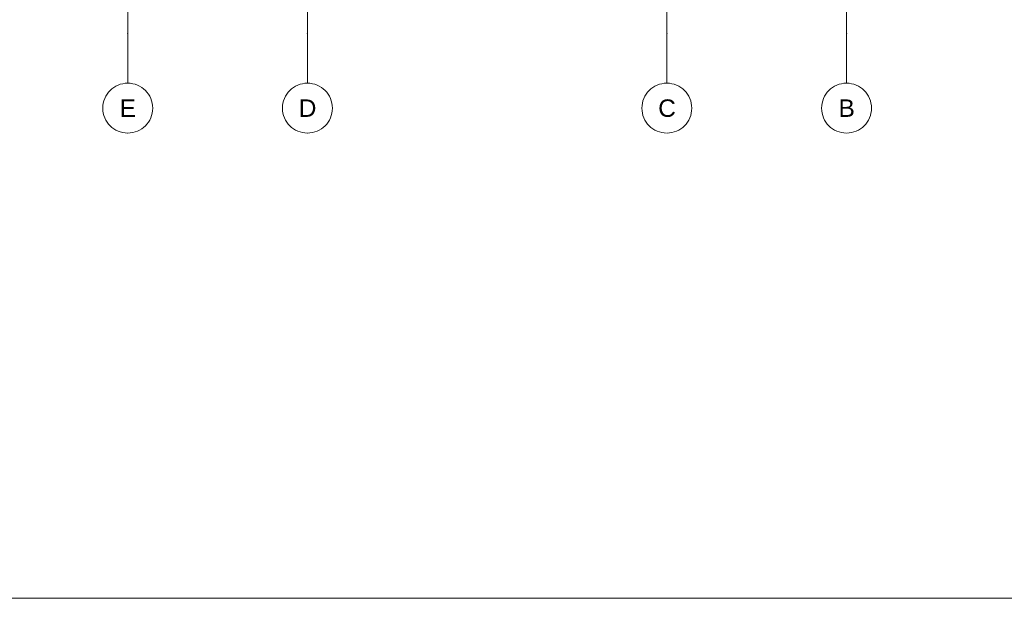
# Model space of a CAD drawing. Header units: millimetres. Extents: x 10 to 831, y -9 to 584.
# Tile 13 of 40: x 358 to 555, y 10 to 126. Entities that reach past the tile are written whole.
import ezdxf
from ezdxf.xclip import XClip

# ---------------------------------------------------------------- set-up
doc = ezdxf.new("R2010")
doc.units = ezdxf.units.MM
doc.header["$MEASUREMENT"] = 0
doc.header["$XCLIPFRAME"] = 0
doc.linetypes.add('B0204', pattern=[13, 10, -1, 1, -1])
doc.layers.add('A Stramien', color=7, linetype='Continuous')
doc.styles.add('GENERATED_STYLE_1', font='txt')

# ---------------------------------------------------------------- blocks, each defined once
blk = doc.blocks.new('Drawing_3_1', base_point=(595.62, 150.27))
at = {"layer": 'A Stramien', "color": 9, "linetype": 'B0204', "lineweight": 0}
for p, q in [((379.62, 248.19), (379.62, 123.27)), ((415.62, 248.19), (415.62, 123.27)), ((487.62, 248.19), (487.62, 123.27)), ((523.62, 248.19), (523.62, 123.27)), ((379.62, 123.27), (379.62, 113.27)), ((415.62, 123.27), (415.62, 113.27)), ((487.62, 123.27), (487.62, 113.27)), ((523.62, 123.27), (523.62, 113.27))]:
    blk.add_line(p, q, dxfattribs=at)
at = {"layer": 'A Stramien', "color": 2, "linetype": 'Continuous', "lineweight": 0, "flags": 128}
for points in [[(379.62, 103.27, 1), (379.62, 113.27, 1)], [(415.62, 103.27, 1), (415.62, 113.27, 1)], [(487.62, 103.27, 1), (487.62, 113.27, 1)], [(523.62, 103.27, 1), (523.62, 113.27, 1)]]:
    blk.add_lwpolyline(points, format="xyb", close=True, dxfattribs=at)
at = {"layer": 'A Stramien', "color": 9, "linetype": 'B0204', "lineweight": 0}
for p in [(379.62, 123.27), (379.62, 123.27), (415.62, 123.27), (415.62, 123.27), (487.62, 123.27), (487.62, 123.27), (523.62, 123.27), (523.62, 123.27)]:
    blk.add_point(p, dxfattribs=at)
at = {"layer": 'A Stramien', "color": 2, "linetype": 'Continuous', "lineweight": 0, "char_height": 3.5, "attachment_point": 1, "style": 'GENERATED_STYLE_1'}
for s, insert in [('\\A1;{\\pql;\\pt0;\\fArial|b0|i0|c0|p38;E}', (378.02, 110.02)), ('\\A1;{\\pql;\\pt0;\\fArial|b0|i0|c0|p38;D}', (413.89, 110.02)), ('\\A1;{\\pql;\\pt0;\\fArial|b0|i0|c0|p38;C}', (485.89, 110.02)), ('\\A1;{\\pql;\\pt0;\\fArial|b0|i0|c0|p38;B}', (522.02, 110.02))]:
    blk.add_mtext(s, dxfattribs=dict(at, insert=insert))

msp = doc.modelspace()

# ---------------------------------------------------------------- linework, layer by layer
at = {"color": 1, "linetype": 'Continuous', "lineweight": 0, "flags": 128}
msp.add_lwpolyline([(831, 10), (831, 584), (10, 584), (10, 10)], close=True, dxfattribs=at)

# ---------------------------------------------------------------- block references
at = {"color": 4, "linetype": 'Continuous', "lineweight": 0}
ref = msp.add_blockref('Drawing_3_1', (595.62, 150.27), dxfattribs=at)
XClip(ref).set_block_clipping_path([(26.0348194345, 103.2723733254), (625.2939247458, 268.0757871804)])

doc.saveas('drawing.dxf')
